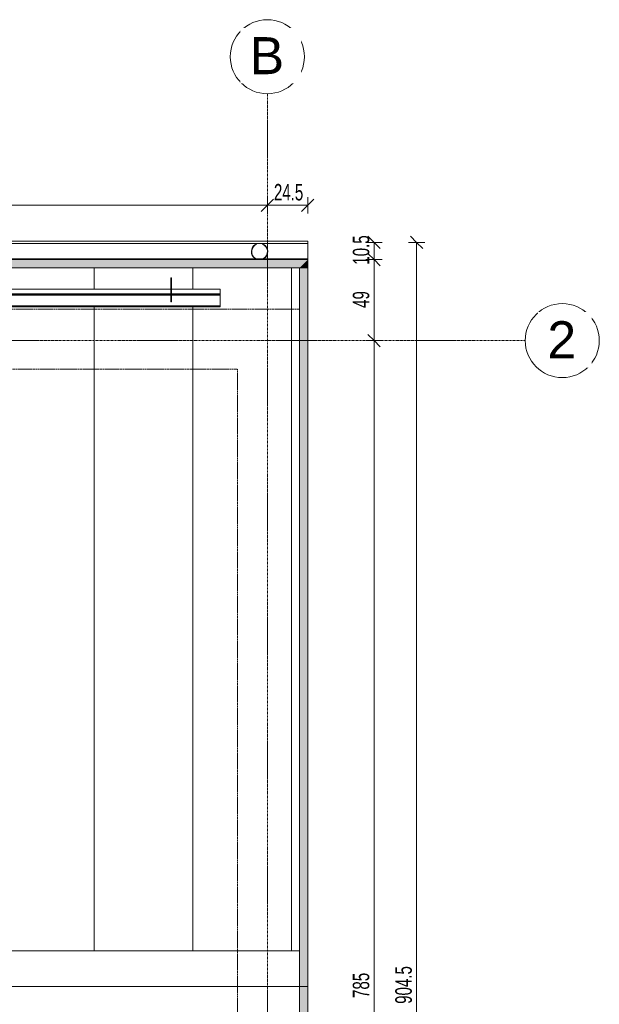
# Model space of a CAD drawing. Header units: centimetres. Extents: x 376 to 6517, y 1901 to 66534.
# Tile 105 of 105: x 4320 to 4672, y 65909 to 66508. Entities that reach past the tile are written whole.
import ezdxf

# ---------------------------------------------------------------- set-up
doc = ezdxf.new("R2010")
doc.units = ezdxf.units.CM
doc.linetypes.add('Linia siatki', pattern=[2.2225, 1.27, -0.3175, 0.3175, -0.3175])
doc.linetypes.add('Ukryty', pattern=[0.714375, 0.47625, -0.238125])
for name, color, linetype, lineweight in [('A-ANNO-DIMS', 7, 'Continuous', 5), ('A-ANNO-DIMS-50', 7, 'Continuous', 5), ('A-DETL-HDLN', 7, 'Ukryty', 5), ('A-DETL-MBND', 7, 'Continuous', 5), ('A-ROOF', 7, 'Continuous', 5), ('A-ROOF-OTLN', 7, 'Continuous', 5), ('A-ROOF-PATT', 7, 'Continuous', 5), ('S-GRID', 7, 'Continuous', 5), ('S-GRID-IDEN', 7, 'Continuous', 5)]:
    doc.layers.add(name, color=color, linetype=linetype, lineweight=lineweight)
doc.styles.add('Arial Narrow_1', font='ARIALN.TTF', dxfattribs={"width": 0.8, "height": 10})
doc.styles.add('Arial_2', font='arial.ttf', dxfattribs={"height": 22.5})
doc.dimstyles.new('REVIT_standard', dxfattribs={"dimscale": 30.48, "dimtxt": 10.23431, "dimasz": 0.246063, "dimexe": 0.164042, "dimexo": 0.0625, "dimgap": 0, "dimtad": 1, "dimdec": 1, "dimrnd": 0.5, "dimdsep": 46, "dimtxsty": 'Arial Narrow_1', "dimblk1": 'OBLIQUE', "dimblk2": 'OBLIQUE', "dimsah": 1, "dimcen": 0.09, "dimazin": 0, "dimtfac": 1, "dimtdec": 4, "dimtix": 1, "dimtmove": 0, "dimatfit": 3, "dimfxl": 0.164042, "dimfxlon": 1, "dimtvp": 1, "dimtolj": 1, "dimtzin": 0, "dimarcsym": 2})
doc.dimstyles.new('standard_wielkość_otworów', dxfattribs={"dimscale": 30.48, "dimtxt": 10.23431, "dimasz": 0.246063, "dimexe": 0.164042, "dimexo": 0.0625, "dimgap": 0, "dimtad": 1, "dimdec": 1, "dimrnd": 0.5, "dimdsep": 46, "dimtxsty": 'Arial Narrow_1', "dimblk1": 'OBLIQUE', "dimblk2": 'OBLIQUE', "dimsah": 1, "dimcen": 0.09, "dimazin": 0, "dimtfac": 1, "dimtdec": 4, "dimtix": 1, "dimtmove": 0, "dimatfit": 3, "dimfxl": 0.164042, "dimfxlon": 1, "dimtvp": 1, "dimtolj": 1, "dimtzin": 0, "dimarcsym": 2})

# ---------------------------------------------------------------- blocks, each defined once
blk = doc.blocks.new('ARu Rura spustowa okrągła ___FK_04_0 - Na ziemię _φ10_-9233713-Dach PB')
at = {"layer": 'A-DETL-MBND'}
for radius, start, end in [(5, 123.01922, 241.44202), (4.8, 120, 246.92016), (5, 98.81378, 99.56759), (5, 80.43241, 81.18622), (4.8, 293.07984, 60), (5, 298.55798, 56.98078)]:
    blk.add_arc((12.5, -52.95), radius, start, end, dxfattribs=at)
blk = doc.blocks.new('Construction_Roof-Accessories_Lindab_KOTEGL - Construction_Roof-Accessories_Lindab_KOTEGL-V29-Dach PB')
at = {"layer": 'A-DETL-MBND'}
for p, q in [((64426.98, 66350.74), (64426.68, 66350.74)), ((64426.68, 66350.74), (64426.68, 66350.39)), ((64426.68, 66345.81), (64426.68, 66350.39)), ((64426.68, 66345.81), (64426.68, 66345.12)), ((64426.98, 66350.39), (64426.98, 66350.74)), ((64426.98, 66350.39), (64426.98, 66345.81)), ((64426.98, 66345.12), (64426.98, 66345.81)), ((64426.68, 66343.83), (64426.68, 66345.12)), ((64426.98, 66345.12), (64426.98, 66343.83))]:
    blk.add_line(p, q, dxfattribs=at)
at = {"layer": 'A-DETL-MBND', "color": 251, "true_color": 0x666666}
for p, q in [((64426.68, 66350.7), (64426.68, 66348.88)), ((64426.68, 66346.59), (64426.68, 66348.88)), ((64426.68, 66345.88), (64426.68, 66348.18)), ((64426.68, 66345.69), (64426.68, 66345.93)), ((64426.68, 66345.59), (64426.68, 66345.91)), ((64426.98, 66348.88), (64426.98, 66350.7)), ((64426.98, 66348.88), (64426.98, 66346.59)), ((64426.98, 66348.18), (64426.98, 66345.88)), ((64426.98, 66345.93), (64426.98, 66345.69)), ((64426.98, 66345.91), (64426.98, 66345.59)), ((64426.68, 66345.32), (64426.68, 66345.68)), ((64426.68, 66345.23), (64426.68, 66345.56)), ((64426.68, 66343.86), (64426.68, 66345.31)), ((64426.68, 66344.09), (64426.68, 66345.2)), ((64426.68, 66343.84), (64426.68, 66344.09)), ((64426.68, 66337.52), (64426.68, 66340.04)), ((64426.98, 66345.68), (64426.98, 66345.32)), ((64426.98, 66345.56), (64426.98, 66345.23)), ((64426.98, 66345.31), (64426.98, 66343.86)), ((64426.98, 66345.2), (64426.98, 66344.09)), ((64426.98, 66344.09), (64426.98, 66343.84)), ((64426.98, 66340.04), (64426.98, 66337.52)), ((64426.68, 66336.01), (64426.68, 66337.37)), ((64426.68, 66336.01), (64426.98, 66336.01)), ((64426.98, 66337.37), (64426.98, 66336.01))]:
    blk.add_line(p, q, dxfattribs=at)
at = {"layer": 'A-DETL-MBND', "color": 253, "true_color": 0xa3a3a3}
for p, q in [((64426.68, 66348.88), (64426.68, 66347.04)), ((64426.68, 66347.04), (64426.68, 66346.39)), ((64426.98, 66347.04), (64426.68, 66347.04)), ((64426.68, 66346.35), (64426.68, 66346.39)), ((64426.68, 66346.32), (64426.68, 66346.39)), ((64426.68, 66345.98), (64426.68, 66346.35)), ((64426.68, 66345.92), (64426.68, 66346.3)), ((64426.68, 66345.93), (64426.68, 66345.98)), ((64426.68, 66345.91), (64426.68, 66345.59)), ((64426.98, 66347.04), (64426.98, 66348.88)), ((64426.98, 66346.39), (64426.98, 66347.04)), ((64426.98, 66346.39), (64426.98, 66345.93)), ((64426.98, 66346.3), (64426.98, 66345.92)), ((64426.98, 66345.59), (64426.98, 66345.91)), ((64426.68, 66345.56), (64426.68, 66345.23)), ((64426.68, 66345.2), (64426.68, 66343.88)), ((64426.68, 66343.85), (64426.68, 66343.89)), ((64426.68, 66343.88), (64426.68, 66343.89)), ((64426.68, 66341.02), (64426.68, 66343.73)), ((64426.68, 66340.04), (64426.68, 66337.52)), ((64426.98, 66345.23), (64426.98, 66345.56)), ((64426.98, 66343.88), (64426.98, 66345.2)), ((64426.98, 66343.89), (64426.98, 66343.85)), ((64426.98, 66343.73), (64426.98, 66341.02)), ((64426.98, 66337.52), (64426.98, 66340.04)), ((64426.68, 66337.37), (64426.68, 66336.01)), ((64426.98, 66336.01), (64426.98, 66337.37))]:
    blk.add_line(p, q, dxfattribs=at)
at = {"layer": 'A-DETL-MBND', "color": 9, "true_color": 0xc7c7c7}
for p, q in [((64426.68, 66346.39), (64426.68, 66346.32)), ((64426.68, 66346.29), (64426.68, 66345.92)), ((64426.98, 66346.32), (64426.98, 66346.39)), ((64426.98, 66345.92), (64426.98, 66346.29)), ((64426.68, 66343.39), (64426.68, 66343.72)), ((64426.68, 66343.56), (64426.68, 66343.72)), ((64426.68, 66343.18), (64426.68, 66343.43)), ((64426.68, 66343.09), (64426.68, 66343.41)), ((64426.68, 66342.44), (64426.68, 66343.18)), ((64426.68, 66341.95), (64426.68, 66343.09)), ((64426.68, 66341.68), (64426.68, 66342.44)), ((64426.68, 66341.59), (64426.68, 66341.95)), ((64426.68, 66341.11), (64426.68, 66341.68)), ((64426.68, 66341.06), (64426.68, 66341.59)), ((64426.68, 66341.01), (64426.68, 66341.11)), ((64426.68, 66340.34), (64426.68, 66340.98)), ((64426.98, 66343.72), (64426.98, 66343.56)), ((64426.98, 66343.72), (64426.98, 66343.45)), ((64426.98, 66343.56), (64426.98, 66343.39)), ((64426.98, 66343.43), (64426.98, 66343.18)), ((64426.98, 66343.41), (64426.98, 66342.72)), ((64426.98, 66343.18), (64426.98, 66342.82)), ((64426.98, 66342.82), (64426.98, 66342.44)), ((64426.98, 66342.72), (64426.98, 66341.59)), ((64426.98, 66342.44), (64426.98, 66341.68)), ((64426.98, 66341.68), (64426.98, 66341.01)), ((64426.98, 66341.59), (64426.98, 66341.29)), ((64426.98, 66341.29), (64426.98, 66341.06)), ((64426.98, 66340.98), (64426.98, 66340.34))]:
    blk.add_line(p, q, dxfattribs=at)
at = {"layer": 'A-DETL-MBND', "color": 254, "true_color": 0xdddddd}
for p, q in [((64426.68, 66343.43), (64426.68, 66343.74)), ((64426.68, 66343.48), (64426.68, 66343.71)), ((64426.68, 66343.41), (64426.68, 66341.06)), ((64426.68, 66340.89), (64426.68, 66340.97)), ((64426.68, 66340.92), (64426.68, 66340.34)), ((64426.98, 66343.74), (64426.98, 66343.43)), ((64426.98, 66343.71), (64426.98, 66343.48)), ((64426.98, 66341.06), (64426.98, 66343.41)), ((64426.98, 66340.97), (64426.98, 66340.89)), ((64426.98, 66340.34), (64426.98, 66340.92))]:
    blk.add_line(p, q, dxfattribs=at)
at = {"layer": 'A-DETL-MBND', "color": 254, "true_color": 0xeaeaea}
for p, q in [((64426.68, 66343.73), (64426.68, 66343.43)), ((64426.68, 66340.98), (64426.68, 66340.92)), ((64426.98, 66343.43), (64426.98, 66343.73)), ((64426.98, 66340.92), (64426.98, 66340.98))]:
    blk.add_line(p, q, dxfattribs=at)
blk = doc.blocks.new('Construction_Roof-Accessories_Lindab_SNO_KOTEGL - Construction_Roof-Accessories_Lindab_SNO-V31-Dach PB')
at = {"layer": 'A-DETL-MBND'}
for p, q in [((64456.68, 66343.86), (64256.68, 66343.86)), ((64256.68, 66343.86), (64256.68, 66343.75)), ((64256.68, 66341.02), (64256.68, 66343.75)), ((64256.68, 66340.98), (64256.68, 66341.02)), ((64256.68, 66341.02), (64456.68, 66341.02)), ((64256.68, 66340.34), (64256.68, 66340.98)), ((64256.68, 66340.98), (64456.68, 66340.98)), ((64256.68, 66340.34), (64256.68, 66340.04)), ((64256.68, 66340.04), (64456.68, 66340.04)), ((64256.68, 66337.52), (64256.68, 66340.04)), ((64456.68, 66343.75), (64456.68, 66343.86)), ((64456.68, 66343.75), (64456.68, 66341.02)), ((64456.68, 66341.02), (64456.68, 66340.98)), ((64456.68, 66340.98), (64456.68, 66340.34)), ((64456.68, 66340.04), (64456.68, 66340.34)), ((64456.68, 66340.04), (64456.68, 66337.52)), ((64256.68, 66337.37), (64256.68, 66337.52)), ((64256.68, 66333.58), (64256.68, 66337.37)), ((64456.68, 66337.52), (64456.68, 66337.37)), ((64456.68, 66337.37), (64456.68, 66333.58)), ((64256.68, 66333.58), (64256.68, 66332.98)), ((64256.68, 66333.58), (64456.68, 66333.58)), ((64256.68, 66332.98), (64456.68, 66332.98)), ((64456.68, 66332.98), (64456.68, 66333.58))]:
    blk.add_line(p, q, dxfattribs=at)
at = {"layer": 'A-DETL-MBND', "color": 253, "true_color": 0xa3a3a3}
for p, q in [((64256.68, 66343.86), (64256.68, 66343.82)), ((64256.68, 66343.73), (64256.68, 66343.74)), ((64256.68, 66343.69), (64256.68, 66343.74)), ((64256.68, 66341.02), (64256.68, 66343.73)), ((64256.68, 66343.69), (64256.68, 66341.02)), ((64256.68, 66340.98), (64256.68, 66340.37)), ((64256.68, 66340.34), (64256.68, 66340.98)), ((64256.68, 66340.16), (64256.68, 66340.3)), ((64256.68, 66340.16), (64256.68, 66340.29)), ((64256.68, 66340.22), (64456.68, 66340.22)), ((64256.68, 66340.1), (64256.68, 66340.16)), ((64256.68, 66340.15), (64256.68, 66340.04)), ((64256.68, 66340.04), (64256.68, 66337.63)), ((64456.68, 66341.02), (64456.68, 66343.73)), ((64456.68, 66340.34), (64456.68, 66340.98)), ((64456.68, 66340.98), (64456.68, 66340.34)), ((64456.68, 66340.1), (64456.68, 66340.16)), ((64256.68, 66337.63), (64256.68, 66337.49)), ((64256.68, 66337.37), (64256.68, 66337.31)), ((64256.68, 66337.31), (64256.68, 66333.58)), ((64256.68, 66333.39), (64256.68, 66333.46)), ((64256.68, 66333.31), (64256.68, 66333.38)), ((64256.68, 66333.11), (64256.68, 66333.26)), ((64256.68, 66333.1), (64256.68, 66333.25)), ((64256.68, 66333.14), (64456.68, 66333.14)), ((64256.68, 66333.1), (64256.68, 66333.1)), ((64256.68, 66333.1), (64256.68, 66333.04)), ((64256.68, 66332.99), (64256.68, 66332.98)), ((64456.68, 66333.18), (64456.68, 66333.26)), ((64456.68, 66333.11), (64456.68, 66333.1))]:
    blk.add_line(p, q, dxfattribs=at)
at = {"layer": 'A-DETL-MBND', "color": 254, "true_color": 0xdddddd}
for p, q in [((64256.68, 66343.73), (64256.68, 66341.02)), ((64256.68, 66340.34), (64256.68, 66340.98)), ((64256.68, 66340.98), (64256.68, 66340.34)), ((64256.68, 66340.16), (64256.68, 66340.1)), ((64256.68, 66333.26), (64256.68, 66333.18)), ((64256.68, 66333.1), (64256.68, 66333.11))]:
    blk.add_line(p, q, dxfattribs=at)
at = {"layer": 'A-DETL-MBND', "color": 7, "true_color": 0xf2f2f2}
blk.add_line((64256.68, 66340.98), (64256.68, 66340.34), dxfattribs=at)
at = {"layer": 'A-DETL-MBND', "color": 251, "true_color": 0x666666}
for p, q in [((64256.68, 66340.29), (64456.68, 66340.29)), ((64456.68, 66343.82), (64456.68, 66343.86)), ((64456.68, 66343.74), (64456.68, 66343.69)), ((64456.68, 66343.74), (64456.68, 66343.73)), ((64456.68, 66343.73), (64456.68, 66341.02)), ((64456.68, 66341.02), (64456.68, 66343.69)), ((64456.68, 66340.98), (64456.68, 66340.34)), ((64456.68, 66340.37), (64456.68, 66340.98)), ((64456.68, 66340.3), (64456.68, 66340.16)), ((64456.68, 66340.29), (64456.68, 66340.16)), ((64456.68, 66340.16), (64456.68, 66340.1)), ((64456.68, 66340.04), (64456.68, 66340.15)), ((64456.68, 66337.63), (64456.68, 66340.04)), ((64456.68, 66337.49), (64456.68, 66337.63)), ((64456.68, 66337.31), (64456.68, 66337.37)), ((64456.68, 66333.58), (64456.68, 66337.31)), ((64256.68, 66333.53), (64456.68, 66333.53)), ((64256.68, 66333.26), (64456.68, 66333.26)), ((64456.68, 66333.46), (64456.68, 66333.39)), ((64456.68, 66333.38), (64456.68, 66333.31)), ((64456.68, 66333.26), (64456.68, 66333.11)), ((64456.68, 66333.25), (64456.68, 66333.1)), ((64456.68, 66333.04), (64456.68, 66333.1)), ((64456.68, 66332.98), (64456.68, 66332.99))]:
    blk.add_line(p, q, dxfattribs=at)
at = {"layer": 'A-DETL-MBND', "color": 9, "true_color": 0xc7c7c7}
blk.add_line((64456.68, 66340.34), (64456.68, 66340.98), dxfattribs=at)
blk = doc.blocks.new('Siatka - M_Symbol siatki - okrąg mniejszy-7853319-Dach PB')
at = {"layer": 'S-GRID-IDEN'}
blk.add_circle((0, 0), 0.45, dxfattribs=at)
blk = doc.blocks.new('DIMBLOCK71-Dach PB')
at = {"layer": 'A-ANNO-DIMS-50', "color": 250, "true_color": 0x303030}
for p, q in [((3385.57, 66394.77), (3385.57, 66399.77)), ((4470.47, 66394.77), (4470.47, 66399.77)), ((3385.57, 66394.77), (3381.82, 66391.02)), ((3385.57, 66394.77), (3389.32, 66398.52)), ((3385.57, 66394.77), (4470.47, 66394.77)), ((3385.57, 66394.77), (3385.57, 66389.77)), ((4470.47, 66394.77), (4466.72, 66391.02)), ((4470.47, 66394.77), (4474.22, 66398.52)), ((4470.47, 66394.77), (4470.47, 66389.77))]:
    blk.add_line(p, q, dxfattribs=at)
at = {"layer": 'A-ANNO-DIMS-50', "color": 0, "insert": (3918.6, 66407.7), "char_height": 10, "width": 22.613, "attachment_point": 1, "line_spacing_factor": 0.974696, "style": 'Arial Narrow_1'}
blk.add_mtext('1085', dxfattribs=at)
blk = doc.blocks.new('_Oblique')
at = {"color": 0, "linetype": 'ByBlock', "lineweight": -2}
blk.add_line((-0.5, -0.5), (0.5, 0.5), dxfattribs=at)
blk = doc.blocks.new('DIMBLOCK72-Dach PB')
at = {"layer": 'A-ANNO-DIMS-50', "color": 250, "true_color": 0x303030}
for p, q in [((4470.47, 66394.77), (4470.47, 66399.77)), ((4495.02, 66394.77), (4495.02, 66399.77)), ((4470.47, 66394.77), (4466.72, 66391.02)), ((4470.47, 66394.77), (4474.22, 66398.52)), ((4470.47, 66394.77), (4495.02, 66394.77)), ((4470.47, 66394.77), (4470.47, 66389.77)), ((4495.02, 66394.77), (4491.27, 66391.02)), ((4495.02, 66394.77), (4498.77, 66398.52)), ((4495.02, 66394.77), (4495.02, 66389.77))]:
    blk.add_line(p, q, dxfattribs=at)
at = {"layer": 'A-ANNO-DIMS-50', "color": 0, "insert": (4474.46, 66407.7), "char_height": 10, "width": 19.8838, "attachment_point": 1, "line_spacing_factor": 0.974696, "style": 'Arial Narrow_1'}
blk.add_mtext('24.5', dxfattribs=at)
blk = doc.blocks.new('DIMBLOCK73-Dach PB')
at = {"layer": 'A-ANNO-DIMS-50', "color": 250, "true_color": 0x303030}
for p, q in [((4535.3, 66372.21), (4531.55, 66375.96)), ((4535.3, 66372.21), (4530.3, 66372.21)), ((4535.3, 66372.21), (4535.3, 66361.71)), ((4535.3, 66372.21), (4539.05, 66368.46)), ((4535.3, 66372.21), (4540.3, 66372.21)), ((4535.3, 66361.71), (4531.55, 66365.46)), ((4535.3, 66361.71), (4530.3, 66361.71)), ((4535.3, 66361.71), (4539.05, 66357.96)), ((4535.3, 66361.71), (4540.3, 66361.71))]:
    blk.add_line(p, q, dxfattribs=at)
at = {"layer": 'A-ANNO-DIMS-50', "color": 0, "insert": (4522.38, 66358.67), "char_height": 10, "width": 19.8838, "attachment_point": 1, "rotation": 90, "line_spacing_factor": 0.974696, "style": 'Arial Narrow_1'}
blk.add_mtext('10.5', dxfattribs=at)
blk = doc.blocks.new('DIMBLOCK74-Dach PB')
at = {"layer": 'A-ANNO-DIMS-50', "color": 250, "true_color": 0x303030}
for p, q in [((4535.3, 66361.71), (4531.55, 66365.46)), ((4535.3, 66361.71), (4530.3, 66361.71)), ((4535.3, 66361.71), (4535.3, 66312.51)), ((4535.3, 66361.71), (4539.05, 66357.96)), ((4535.3, 66361.71), (4540.3, 66361.71)), ((4535.3, 66312.51), (4531.55, 66316.26)), ((4535.3, 66312.51), (4530.3, 66312.51)), ((4535.3, 66312.51), (4539.05, 66308.76)), ((4535.3, 66312.51), (4540.3, 66312.51))]:
    blk.add_line(p, q, dxfattribs=at)
at = {"layer": 'A-ANNO-DIMS-50', "color": 0, "insert": (4522.38, 66332.4), "char_height": 10, "width": 11.3065, "attachment_point": 1, "rotation": 90, "line_spacing_factor": 0.974696, "style": 'Arial Narrow_1'}
blk.add_mtext('49', dxfattribs=at)
blk = doc.blocks.new('DIMBLOCK75-Dach PB')
at = {"layer": 'A-ANNO-DIMS-50', "color": 250, "true_color": 0x303030}
for p, q in [((4535.3, 66312.51), (4531.55, 66316.26)), ((4535.3, 66312.51), (4530.3, 66312.51)), ((4535.3, 66312.51), (4535.3, 65527.61)), ((4535.3, 66312.51), (4539.05, 66308.76)), ((4535.3, 66312.51), (4540.3, 66312.51)), ((4535.3, 65527.61), (4530.3, 65527.61)), ((4535.3, 65527.61), (4531.55, 65531.36)), ((4535.3, 65527.61), (4539.05, 65523.86)), ((4535.3, 65527.61), (4540.3, 65527.61))]:
    blk.add_line(p, q, dxfattribs=at)
at = {"layer": 'A-ANNO-DIMS-50', "color": 0, "insert": (4522.38, 65913), "char_height": 10, "width": 16.9597, "attachment_point": 1, "rotation": 90, "line_spacing_factor": 0.974696, "style": 'Arial Narrow_1'}
blk.add_mtext('785', dxfattribs=at)
blk = doc.blocks.new('DIMBLOCK88-Dach PB')
at = {"layer": 'A-ANNO-DIMS-50', "color": 250, "true_color": 0x303030}
for p, q in [((4561.15, 66372.21), (4557.4, 66375.96)), ((4561.15, 66372.21), (4556.15, 66372.21)), ((4561.15, 65467.92), (4561.15, 66372.21)), ((4561.15, 66372.21), (4564.9, 66368.46)), ((4561.15, 66372.21), (4566.15, 66372.21)), ((4561.15, 65467.92), (4556.15, 65467.92)), ((4561.15, 65467.92), (4557.4, 65471.67)), ((4561.15, 65467.92), (4564.9, 65464.17)), ((4561.15, 65467.92), (4566.15, 65467.92))]:
    blk.add_line(p, q, dxfattribs=at)
at = {"layer": 'A-ANNO-DIMS-50', "color": 0, "insert": (4548.22, 65909.42), "char_height": 10, "width": 25.537, "attachment_point": 1, "rotation": 90, "line_spacing_factor": 0.974696, "style": 'Arial Narrow_1'}
blk.add_mtext('904.5', dxfattribs=at)

msp = doc.modelspace()

# ---------------------------------------------------------------- hatches: boundary and pattern name
at = {"layer": 'A-ROOF-PATT', "true_color": 0xc7ae96}
for points in [[(3910.43, 66356.71), (4490.02, 66356.71), (4495.02, 66361.71), (3360.99, 66361.71), (3365.99, 66356.71), (3891.09, 66356.71)], [(4495.02, 66356.71), (4495.02, 66361.71), (4490.02, 66356.71), (4490.5, 66356.71)], [(4490.02, 65920.06), (4495.02, 65920.06), (4495.02, 66356.71), (4490.02, 66356.71), (4490.02, 65941.71)], [(4495.02, 65483.42), (4495.02, 65920.06), (4490.02, 65920.06), (4490.02, 65483.42), (4490.5, 65483.42)]]:
    msp.add_hatch(color=253, dxfattribs=at).paths.add_polyline_path(points)
at = {"layer": 'A-ROOF-PATT'}
h = msp.add_hatch(dxfattribs=at)
h.set_pattern_fill('FP_14', color=256, style=0, pattern_type=2)
h.set_pattern_definition([(90, (-60014.834, 16471.107), (-60, 4e-15), [])])
h.paths.add_polyline_path([(3365.99, 65941.71), (4490.02, 65941.71), (4490.02, 66356.71), (3365.99, 66356.71), (3365.99, 65944.72)])
h.paths.add_polyline_path([(3581.72, 66332.98), (3441.85, 66333.04), (3441.85, 66343.86), (3491.85, 66343.88), (3491.85, 66350.7), (3492.15, 66350.7), (3492.15, 66343.86), (3611.85, 66343.88), (3611.85, 66350.7), (3612.15, 66350.7), (3612.15, 66343.86), (3691.85, 66343.88), (3691.85, 66350.7), (3692.15, 66350.7), (3692.15, 66343.86), (3811.85, 66343.88), (3811.85, 66350.7), (3812.15, 66350.7), (3812.15, 66343.86), (3891.85, 66343.88), (3891.85, 66350.7), (3892.15, 66350.7), (3892.15, 66343.86), (4011.85, 66343.88), (4011.85, 66350.7), (4012.15, 66350.7), (4012.15, 66343.86), (4091.85, 66343.88), (4091.85, 66350.7), (4092.15, 66350.7), (4092.15, 66343.86), (4211.85, 66343.88), (4211.85, 66350.7), (4212.15, 66350.7), (4212.15, 66343.86), (4291.85, 66343.88), (4291.85, 66350.7), (4292.15, 66350.7), (4292.15, 66343.86), (4411.85, 66343.88), (4411.85, 66350.7), (4412.15, 66350.7), (4412.15, 66343.86), (4441.85, 66343.83), (4441.85, 66332.98), (3591.38, 66332.98)])

# ---------------------------------------------------------------- linework, layer by layer
at = {"layer": 'A-DETL-HDLN'}
for p, q in [((3366.04, 66331.62), (4490.04, 66331.62)), ((4490.04, 66331.62), (4490.04, 65507.62)), ((3402.26, 66295.14), (4452.26, 66295.14)), ((4452.26, 66295.14), (4452.26, 65545.14))]:
    msp.add_line(p, q, dxfattribs=at)
at = {"layer": 'A-DETL-MBND'}
for p, q in [((4495.02, 66372.9), (3360.99, 66372.9)), ((3360.99, 66371.51), (4495.02, 66371.51)), ((4495.02, 66361.71), (4495.02, 66372.9)), ((3360.99, 66362.14), (4495.02, 66362.14)), ((3360.99, 66361.94), (4495.02, 66361.94))]:
    msp.add_line(p, q, dxfattribs=at)
at = {"layer": 'A-ROOF'}
for p, q in [((4490.02, 66356.71), (4490.02, 65483.42)), ((4490.02, 65941.71), (3365.99, 65941.71)), ((4490.02, 65920.06), (3365.99, 65920.06))]:
    msp.add_line(p, q, dxfattribs=at)
at = {"layer": 'A-ROOF-OTLN'}
for p, q in [((3360.99, 66361.71), (4495.02, 66361.71)), ((4495.02, 66361.71), (4495.02, 65478.42)), ((4495.02, 66356.71), (3360.99, 66356.71)), ((4495.02, 65920.06), (4490.02, 65920.06))]:
    msp.add_line(p, q, dxfattribs=at)
at = {"layer": 'S-GRID', "color": 9, "linetype": 'Linia siatki', "true_color": 0xc0c0c0}
for p, q in [((4470.47, 66462.55), (4470.47, 65348.91)), ((3308.52, 66312.51), (4627.17, 66312.51))]:
    msp.add_line(p, q, dxfattribs=at)

# ---------------------------------------------------------------- block references
at = {"layer": 'A-DETL-MBND', "rotation": 180}
msp.add_blockref('ARu Rura spustowa okrągła ___FK_04_0 - Na ziemię _φ10_-9233713-Dach PB', (4478.25, 66313.66), dxfattribs=at)
at = {"layer": 'A-DETL-MBND', "color": 253, "true_color": 0xa3a3a3}
for name in ['Construction_Roof-Accessories_Lindab_KOTEGL - Construction_Roof-Accessories_Lindab_KOTEGL-V29-Dach PB', 'Construction_Roof-Accessories_Lindab_SNO_KOTEGL - Construction_Roof-Accessories_Lindab_SNO-V31-Dach PB']:
    msp.add_blockref(name, (-60014.83, 0), dxfattribs=at)
at = {"layer": 'S-GRID-IDEN', "xscale": 49.99999999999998, "yscale": 49.99999999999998, "zscale": 49.99999999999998}
for p, rotation in [((4470.47, 66485.05), 180), ((4649.67, 66312.51), 269.9999999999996)]:
    msp.add_blockref('Siatka - M_Symbol siatki - okrąg mniejszy-7853319-Dach PB', p, dxfattribs=dict(at, rotation=rotation))

# ---------------------------------------------------------------- dimensions: what is measured, and where the dimension line sits
at = {"layer": 'A-ANNO-DIMS', "color": 250, "true_color": 0x303030}
for base, p1, p2, override, picture, middle in [((4470.47, 66394.77), (3385.57, 66399.77), (4470.47, 66399.77), {"dimpost": '<>', "dimfxl": 1084.9}, 'DIMBLOCK71-Dach PB', (3928.02, 66399.88)), ((4495.01839339, 66394.77202583), (4470.46839339, 66399.77202583), (4495.01839339, 66389.77202583), {"dimpost": '<>', "dimfxl": 26.508536}, 'DIMBLOCK72-Dach PB', (4482.74339339, 66399.87775573))]:
    dim = msp.add_linear_dim(base=base, p1=p1, p2=p2, dimstyle='REVIT_standard', override=override, dxfattribs=at)
    dim.commit()
    dim.dimension.update_dxf_attribs({"geometry": picture, "text_midpoint": middle})
for base, p1, p2, dimstyle, override, picture, middle in [((4535.3, 66361.71), (4530.3, 66372.21), (4530.3, 66361.71), 'REVIT_standard', {"dimpost": '<>', "dimfxl": 10.5}, 'DIMBLOCK73-Dach PB', (4530.19, 66366.96)), ((4561.15, 66372.21), (4556.15, 65467.92), (4556.15, 66372.21), 'standard_wielkość_otworów', {"dimpost": '<>', "dimfxl": 904.290665}, 'DIMBLOCK88-Dach PB', (4556.04, 65920.06)), ((4535.3, 66312.51), (4530.3, 66361.71), (4540.3, 66312.51), 'REVIT_standard', {"dimpost": '<>', "dimfxl": 50.201402}, 'DIMBLOCK74-Dach PB', (4530.19, 66337.11)), ((4535.3, 65527.61), (4540.3, 66312.51), (4540.3, 65527.61), 'REVIT_standard', {"dimpost": '<>', "dimfxl": 784.9}, 'DIMBLOCK75-Dach PB', (4530.19, 65920.06))]:
    dim = msp.add_linear_dim(base=base, p1=p1, p2=p2, angle=90, dimstyle=dimstyle, override=override, dxfattribs=at)
    dim.commit()
    dim.dimension.update_dxf_attribs({"geometry": picture, "text_midpoint": middle})

# ---------------------------------------------------------------- next in the draw order: texts
at = {"layer": 'S-GRID-IDEN', "char_height": 22.5, "attachment_point": 1, "style": 'Arial_2', "bg_fill": 3, "box_fill_scale": 1.25, "bg_fill_color": 256, "bg_fill_true_color": 13158600, "bg_fill_transparency": 0}
for s, insert, width in [('\\fArial|b0|i0|c238|p34|;B', (4459.72, 66496.94), 25.654), ('\\fArial|b0|i0|c238|p34|;2', (4640.62, 66324.28), 21.2447)]:
    msp.add_mtext(s, dxfattribs=dict(at, insert=insert, width=width))

doc.saveas('drawing.dxf')
